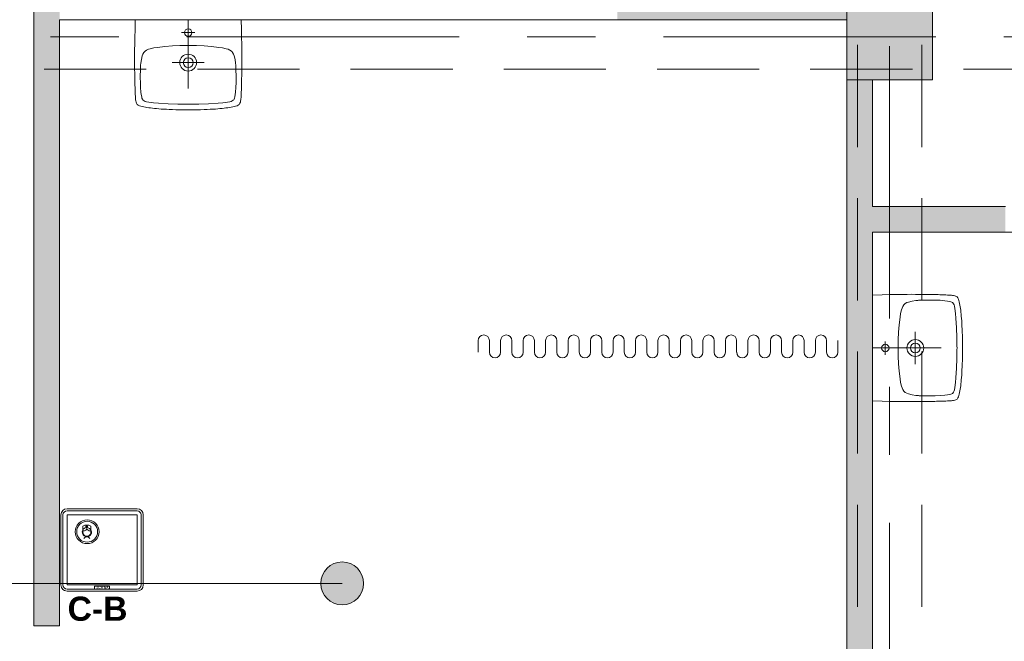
# Model space of a CAD drawing. Header units: centimetres. Extents: x -1737 to 22393, y -8842 to 3838.
# Tile 45 of 167: x -418 to 41, y 607 to 896. Entities that reach past the tile are written whole.
import ezdxf

# ---------------------------------------------------------------- set-up
doc = ezdxf.new("R2010")
doc.units = ezdxf.units.CM
doc.linetypes.add('Oś', pattern=[222.25, 127, -31.75, 31.75, -31.75])
doc.linetypes.add('Ukryte', pattern=[71.438, 47.625, -23.813])
for name, color, linetype, lineweight in [('A-AREA-IDEN', 2, 'Continuous', 13), ('A-DETL-HDLN', 90, 'Ukryte', 9), ('A-DETL-THIN', 151, 'Continuous', 9), ('A-WALL', 113, 'Continuous', 13), ('A-WALL-PATT', 111, 'Continuous', 13), ('P-SANR-FIXT', 6, 'Continuous', 9), ('PRZYW_Elementy_inst_przyw', 7, 'Continuous', 9), ('S-COLS', 52, 'Continuous', 13), ('S-GRID', 1, 'Continuous', 13)]:
    doc.layers.add(name, color=color, linetype=linetype, lineweight=lineweight)
doc.styles.add('adam', font='arialbd.ttf')

# ---------------------------------------------------------------- blocks, each defined once
blk = doc.blocks.new('M_Concrete-Square-Column - 400 x 400mm-1512407-3_piętro I __3_90 m_ - stan projektowany')
at = {"layer": 'S-COLS', "lineweight": 9}
blk.add_hatch(color=253, dxfattribs=at).paths.add_polyline_path([(20, -20), (20, 20), (-20, 20), (-20, -20), (11, -20)], flags=0)
for p, q in [((20, 20), (-20, 20)), ((-20, 20), (-20, -20)), ((20, -20), (20, 20)), ((-20, -20), (20, -20))]:
    blk.add_line(p, q, dxfattribs=at)
blk = doc.blocks.new('Umywalka koło Nova Pro - Pro 50-1205816-3_piętro I __3_90 m_ - stan projektowany')
at = {"layer": 'P-SANR-FIXT'}
for p, q in [((-10.8, 45.84), (-10.24, 46.11)), ((-10.24, 46.11), (-10.8, 45.84)), ((-10.24, 46.11), (-9.61, 46.32)), ((-9.61, 46.32), (-10.24, 46.11)), ((-9.61, 46.32), (-8.94, 46.51)), ((-8.94, 46.51), (-9.61, 46.32)), ((-8.94, 46.51), (-8.25, 46.64)), ((-8.25, 46.64), (-8.94, 46.51)), ((-8.25, 46.64), (-7.5, 46.8)), ((-7.5, 46.8), (-8.25, 46.64)), ((-7.5, 46.8), (-6.73, 46.91)), ((-6.73, 46.91), (-7.5, 46.8)), ((-6.73, 46.91), (-5.93, 47.04)), ((-5.93, 47.04), (-6.73, 46.91)), ((-5.93, 47.04), (-5.1, 47.15)), ((-5.1, 47.15), (-5.93, 47.04)), ((-5.1, 47.15), (-4.2, 47.25)), ((-4.2, 47.25), (-5.1, 47.15)), ((-4.2, 47.25), (-3.27, 47.36)), ((-3.27, 47.36), (-4.2, 47.25)), ((-3.27, 47.36), (-2.28, 47.44)), ((-2.28, 47.44), (-3.27, 47.36)), ((-2.28, 47.44), (-1.24, 47.52)), ((-1.24, 47.52), (-2.28, 47.44)), ((-1.24, 47.52), (-0.15, 47.63)), ((-0.15, 47.63), (-1.24, 47.52)), ((-0.15, 47.63), (1.05, 47.71)), ((1.05, 47.71), (-0.15, 47.63)), ((1.05, 47.71), (2.3, 47.76)), ((2.3, 47.76), (1.05, 47.71)), ((2.3, 47.76), (3.66, 47.84)), ((3.66, 47.84), (2.3, 47.76)), ((3.66, 47.84), (5.12, 47.89)), ((5.12, 47.89), (3.66, 47.84)), ((5.12, 47.89), (6.72, 47.95)), ((6.72, 47.95), (5.12, 47.89)), ((6.72, 47.95), (8.45, 47.97)), ((8.45, 47.97), (6.72, 47.95)), ((8.45, 47.97), (10.4, 48)), ((10.4, 48), (8.45, 47.97)), ((10.4, 48), (14.63, 48)), ((14.63, 48), (10.4, 48)), ((14.63, 48), (16.55, 47.97)), ((16.55, 47.97), (14.63, 48)), ((16.55, 47.97), (18.31, 47.95)), ((18.31, 47.95), (16.55, 47.97)), ((18.31, 47.95), (19.88, 47.89)), ((19.88, 47.89), (18.31, 47.95)), ((19.88, 47.89), (21.34, 47.84)), ((21.34, 47.84), (19.88, 47.89)), ((21.34, 47.84), (22.7, 47.76)), ((22.7, 47.76), (21.34, 47.84)), ((22.7, 47.76), (23.98, 47.71)), ((23.98, 47.71), (22.7, 47.76)), ((23.98, 47.71), (25.15, 47.63)), ((25.15, 47.63), (23.98, 47.71)), ((25.15, 47.63), (26.24, 47.52)), ((26.24, 47.52), (25.15, 47.63)), ((26.24, 47.52), (27.31, 47.44)), ((27.31, 47.44), (26.24, 47.52)), ((27.31, 47.44), (28.29, 47.36)), ((28.29, 47.36), (27.31, 47.44)), ((28.29, 47.36), (29.23, 47.25)), ((29.23, 47.25), (28.29, 47.36)), ((29.23, 47.25), (30.1, 47.15)), ((30.1, 47.15), (29.23, 47.25)), ((30.1, 47.15), (30.93, 47.04)), ((30.93, 47.04), (30.1, 47.15)), ((30.93, 47.04), (31.76, 46.91)), ((31.76, 46.91), (30.93, 47.04)), ((31.76, 46.91), (32.5, 46.8)), ((32.5, 46.8), (31.76, 46.91)), ((32.5, 46.8), (33.25, 46.64)), ((33.25, 46.64), (32.5, 46.8)), ((33.25, 46.64), (33.97, 46.51)), ((33.97, 46.51), (33.25, 46.64)), ((33.97, 46.51), (34.63, 46.32)), ((34.63, 46.32), (33.97, 46.51)), ((34.63, 46.32), (35.24, 46.11)), ((35.24, 46.11), (34.63, 46.32)), ((35.24, 46.11), (35.8, 45.84)), ((35.8, 45.84), (35.24, 46.11)), ((-12.19, 40.94), (-12.16, 41.58)), ((-12.16, 41.58), (-12.14, 42.22)), ((-12.14, 42.22), (-12.08, 42.81)), ((-12.08, 42.81), (-12, 43.37)), ((-12, 43.37), (-11.92, 43.87)), ((-11.92, 43.87), (-11.82, 44.38)), ((-11.82, 44.38), (-11.71, 44.67)), ((-11.6, 44.96), (-11.79, 44.38)), ((-11.71, 44.67), (-11.6, 44.96)), ((-11.6, 44.96), (-11.26, 45.47)), ((-11.26, 45.47), (-11.6, 44.96)), ((-11.26, 45.47), (-10.8, 45.84)), ((-10.8, 45.84), (-11.26, 45.47)), ((-9.39, 40.94), (-9.21, 42.03)), ((-9.21, 42.03), (-9.05, 42.59)), ((-9.05, 42.59), (-8.86, 43.1)), ((-8.86, 43.1), (-8.7, 43.34)), ((-8.7, 43.34), (-8.51, 43.55)), ((-8.51, 43.55), (-8.03, 43.85)), ((-8.03, 43.85), (-7.53, 44.06)), ((-7.53, 44.06), (-6.97, 44.22)), ((-6.97, 44.22), (-5.88, 44.43)), ((-5.88, 44.43), (-3.64, 44.75)), ((-3.64, 44.75), (-1.4, 44.94)), ((-1.4, 44.94), (3.1, 45.18)), ((3.1, 45.18), (7.6, 45.31)), ((7.6, 45.31), (9.86, 45.39)), ((9.86, 45.39), (11.04, 45.42)), ((11.04, 45.42), (11.7, 45.42)), ((11.7, 45.42), (12.5, 45.44)), ((12.5, 45.44), (13.3, 45.42)), ((13.3, 45.42), (13.99, 45.42)), ((13.99, 45.42), (15.14, 45.39)), ((15.14, 45.39), (17.4, 45.31)), ((17.4, 45.31), (21.9, 45.18)), ((21.9, 45.18), (26.4, 44.94)), ((26.4, 44.94), (28.64, 44.75)), ((28.64, 44.75), (30.88, 44.43)), ((30.88, 44.43), (31.97, 44.22)), ((31.97, 44.22), (32.53, 44.06)), ((32.53, 44.06), (33.06, 43.85)), ((33.06, 43.85), (33.54, 43.55)), ((33.54, 43.55), (33.73, 43.34)), ((33.73, 43.34), (33.86, 43.1)), ((33.86, 43.1), (34.07, 42.59)), ((34.07, 42.59), (34.21, 42.03)), ((34.21, 42.03), (34.39, 40.94)), ((35.8, 45.84), (36.28, 45.47)), ((36.28, 45.47), (35.8, 45.84)), ((36.28, 45.47), (36.6, 44.96)), ((36.6, 44.96), (36.28, 45.47)), ((36.6, 44.96), (36.82, 44.38)), ((36.82, 44.38), (36.92, 43.87)), ((36.92, 43.87), (37.03, 43.37)), ((37.03, 43.37), (37.08, 42.81)), ((37.08, 42.81), (37.14, 42.22)), ((37.14, 42.22), (37.16, 41.58)), ((37.16, 41.58), (37.19, 40.94)), ((-12.35, 36.65), (-12.32, 37.43)), ((-12.32, 37.43), (-12.3, 38.17)), ((-12.3, 38.17), (-12.27, 38.89)), ((-12.27, 38.89), (-12.24, 39.61)), ((-12.24, 39.61), (-12.22, 40.28)), ((-12.22, 40.28), (-12.19, 40.94)), ((-9.79, 35.32), (-9.71, 37.56)), ((-9.71, 37.56), (-9.53, 39.82)), ((-9.53, 39.82), (-9.39, 40.94)), ((12.5, 6), (12.5, 38)), ((34.39, 40.94), (34.53, 39.82)), ((34.53, 39.82), (34.71, 37.56)), ((34.71, 37.56), (34.82, 35.32)), ((37.19, 40.94), (37.22, 40.28)), ((37.22, 40.28), (37.24, 39.61)), ((37.24, 39.61), (37.27, 38.89)), ((37.27, 38.89), (37.3, 38.17)), ((37.3, 38.17), (37.32, 37.43)), ((37.32, 37.43), (37.35, 36.65)), ((-12.43, 32.39), (-12.4, 33.3)), ((-12.43, 31.46), (-12.43, 32.39)), ((-12.4, 33.88), (-12.38, 35.06)), ((-12.4, 33.3), (-12.4, 33.88)), ((-12.38, 35.06), (-12.35, 35.88)), ((-12.35, 35.88), (-12.35, 36.65)), ((-9.84, 33.06), (-9.79, 35.32)), ((-9.76, 28.56), (-9.84, 33.06)), ((34.84, 33.06), (34.76, 28.56)), ((34.82, 35.32), (34.84, 33.06)), ((37.35, 36.65), (37.35, 35.88)), ((37.35, 35.88), (37.38, 35.06)), ((37.38, 35.06), (37.4, 33.88)), ((37.4, 33.88), (37.43, 33.3)), ((37.43, 33.3), (37.43, 32.39)), ((37.43, 32.39), (37.46, 31.46)), ((-12.48, 27.81), (-12.46, 29.49)), ((-12.48, 26.13), (-12.48, 27.81)), ((-12.46, 30.5), (-12.43, 31.46)), ((-12.46, 29.49), (-12.46, 30.5)), ((-9.74, 27.87), (-9.76, 28.56)), ((-9.71, 27.55), (-9.74, 27.87)), ((-9.69, 27.15), (-9.71, 27.55)), ((34.71, 27.55), (34.69, 27.15)), ((34.74, 27.87), (34.71, 27.55)), ((34.76, 28.56), (34.74, 27.87)), ((37.46, 31.46), (37.46, 30.5)), ((37.46, 30.5), (37.48, 29.49)), ((37.48, 29.49), (37.48, 27.81)), ((37.48, 27.81), (37.51, 26.13)), ((-12.51, 24.3), (-12.48, 26.13)), ((-12.48, 22.27), (-12.51, 24.3)), ((-9.61, 26.27), (-9.69, 27.15)), ((-9.37, 24.54), (-9.61, 26.27)), ((-8.91, 22.86), (-9.37, 24.54)), ((20.01, 26), (5.01, 26)), ((34.37, 24.54), (33.91, 22.86)), ((34.63, 26.27), (34.37, 24.54)), ((34.69, 27.15), (34.63, 26.27)), ((37.51, 26.13), (37.51, 22.27)), ((-12.48, 19.98), (-12.48, 22.27)), ((-12.45, 17.35), (-12.48, 19.98)), ((-8.62, 22.03), (-8.91, 22.86)), ((-8.19, 21.26), (-8.62, 22.03)), ((-7.93, 20.91), (-8.19, 21.26)), ((-7.61, 20.62), (-7.93, 20.91)), ((-6.89, 20.14), (-7.61, 20.62)), ((-6.09, 19.8), (-6.89, 20.14)), ((-5.24, 19.53), (-6.09, 19.8)), ((-3.53, 19.16), (-5.24, 19.53)), ((-1.83, 18.89), (-3.53, 19.16)), ((1.66, 18.49), (-1.83, 18.89)), ((5.15, 18.2), (1.66, 18.49)), ((23.34, 18.49), (19.88, 18.2)), ((26.83, 18.89), (23.34, 18.49)), ((28.56, 19.16), (26.83, 18.89)), ((30.26, 19.53), (28.56, 19.16)), ((31.09, 19.8), (30.26, 19.53)), ((31.89, 20.14), (31.09, 19.8)), ((32.61, 20.62), (31.89, 20.14)), ((32.93, 20.91), (32.61, 20.62)), ((33.19, 21.26), (32.93, 20.91)), ((33.62, 22.03), (33.19, 21.26)), ((33.91, 22.86), (33.62, 22.03)), ((37.48, 19.98), (37.45, 17.35)), ((37.51, 22.27), (37.48, 19.98)), ((-12.4, 14.28), (-12.45, 17.35)), ((-12.32, 10.58), (-12.4, 14.28)), ((8.64, 18.06), (5.15, 18.2)), ((10.37, 18.01), (8.64, 18.06)), ((14.63, 18.01), (10.37, 18.01)), ((16.36, 18.06), (14.63, 18.01)), ((19.88, 18.2), (16.36, 18.06)), ((37.4, 14.28), (37.32, 10.58)), ((37.45, 17.35), (37.4, 14.28)), ((-12.19, 6), (-12.32, 10.58)), ((15.72, 12.02), (9.46, 12.02)), ((37.32, 10.58), (37.19, 6))]:
    blk.add_line(p, q, dxfattribs=at)
for centre, radius in [((12.51, 26), 3.92), ((12.51, 26), 2.28), ((12.5, 12.02), 1.72)]:
    blk.add_circle(centre, radius, dxfattribs=at)
blk = doc.blocks.new('Ikona')
at = {"layer": 'PRZYW_Elementy_inst_przyw'}
h = blk.add_hatch(color=1, dxfattribs=at)
h.dxf.hatch_style = 1
h.paths.add_polyline_path([(-1065.97, 3801.31), (-1066.17, 3801.31), (-1066.17, 3801.08), (-1065.97, 3801.08)])
h.paths.add_polyline_path([(-1065.97, 3801.08), (-1066.17, 3801.08), (-1066.17, 3800.87), (-1065.97, 3800.87)])
h.paths.add_polyline_path([(-1065.74, 3801.08), (-1065.97, 3801.08), (-1065.97, 3800.87), (-1065.74, 3800.87)])
h.paths.add_polyline_path([(-1066.17, 3801.08), (-1066.41, 3801.08), (-1066.41, 3800.87), (-1066.17, 3800.87)])
h.paths.add_polyline_path([(-1065.97, 3800.87), (-1066.17, 3800.87), (-1066.17, 3800.64), (-1065.97, 3800.64)])
at = {"layer": 'PRZYW_Elementy_inst_przyw', "color": 1}
for p, q in [((-1067.65, 3799.71), (-1067.65, 3801.21)), ((-1064.49, 3799.71), (-1064.49, 3801.21))]:
    blk.add_line(p, q, dxfattribs=at)
for points in [[(-1065.74, 3801.08), (-1065.74, 3800.87), (-1066.41, 3800.87), (-1066.41, 3801.08)], [(-1066.17, 3801.31), (-1065.97, 3801.31), (-1065.97, 3800.64), (-1066.17, 3800.64)]]:
    blk.add_lwpolyline(points, close=True, dxfattribs=at)
for centre, radius, start, end in [((-1066.07, 3798.03), 3.55, 63.5398, 116.4602), ((-1066.07, 3798.74), 1.85, 31.7978, 276.8309), ((-1066.06, 3798.68), 1.6, 156.7793, 23.2207), ((-1066.07, 3795.45), 1.43, 32.8175, 147.1825), ((-1066.07, 3798.72), 1.65, 89.6447, 89.8927), ((-1066.08, 3798.74), 1.86, 277.2029, 31.4258)]:
    blk.add_arc(centre, radius, start, end, dxfattribs=at)
at = {"layer": 'PRZYW_Elementy_inst_przyw', "color": 1, "lineweight": 5}
for centre, start, end in [((-1067.2, 3800.4), 253.1892, 358.3615), ((-1064.92, 3800.4), 181.6385, 286.8108)]:
    blk.add_arc(centre, 1.14, start, end, dxfattribs=at)
blk = doc.blocks.new('UK4-PP')
at = {"layer": 'PRZYW_Elementy_inst_przyw', "color": 0}
for p, q in [((18.41, 20.93), (-14.23, 20.93)), ((-14.23, 19.97), (18.41, 19.97)), ((-17.11, 18.05), (-17.11, -14.59)), ((-16.15, 18.05), (-16.15, -14.59)), ((20.33, 18.05), (20.33, -14.59)), ((21.29, -14.59), (21.29, 18.05)), ((-14.23, -16.51), (18.41, -16.51)), ((-14.23, -17.47), (18.41, -17.47))]:
    blk.add_line(p, q, dxfattribs=at)
for points in [[(-14.23, 18.05), (18.41, 18.05), (18.41, -14.59), (-14.23, -14.59)], [(-1.4, -15.15), (5.58, -15.15), (5.58, -16.51), (-1.4, -16.51)]]:
    blk.add_lwpolyline(points, close=True, dxfattribs=at)
at = {"layer": 'PRZYW_Elementy_inst_przyw', "lineweight": 5}
for radius in [5.55, 4.87]:
    blk.add_circle((-4.87, 10.23), radius, dxfattribs=at)
at = {"layer": 'PRZYW_Elementy_inst_przyw', "color": 0}
for centre, radius, start, end in [((-14.23, 18.05), 2.88, 90, 180), ((-14.23, 18.05), 1.92, 90, 180), ((18.41, 18.05), 2.88, 0, 90), ((18.41, 18.05), 1.92, 0, 90), ((-14.23, -14.59), 2.88, 180, 270), ((-14.23, -14.59), 1.92, 180, 270), ((18.41, -14.59), 2.88, 270, 0), ((18.41, -14.59), 1.92, 270, 0)]:
    blk.add_arc(centre, radius, start, end, dxfattribs=at)
at = {"layer": 'PRZYW_Elementy_inst_przyw', "lineweight": 5, "xscale": 1.155937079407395, "yscale": 1.155937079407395, "zscale": 1.155937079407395}
blk.add_blockref('Ikona', (1227.3, -4381.07), dxfattribs=at)
at = {"layer": 'PRZYW_Elementy_inst_przyw', "color": 0, "insert": (-0.61, -15.26), "char_height": 1.056, "attachment_point": 1}
blk.add_mtext_dynamic_manual_height_columns('SCHIMA', width=11.8192, gutter_width=12.5, heights=[0], dxfattribs=at)

msp = doc.modelspace()

# ---------------------------------------------------------------- hatches: boundary and pattern name
at = {"layer": 'A-AREA-IDEN'}
h = msp.add_hatch(color=256, dxfattribs=at)
edge = h.paths.add_edge_path(flags=0)
edge.add_arc((-267.84, 633.63), 10, 0, 360)
at = {"layer": 'A-WALL-PATT'}
h = msp.add_hatch(color=9, dxfattribs=at)
h.paths.add_polyline_path([(-32.62, 428.33), (-20.62, 428.33), (-20.62, 868.33), (-32.62, 868.33), (-32.62, 513.82)], flags=0)
h.paths.add_polyline_path([(-20.62, 908.33), (-20.62, 909.33), (-32.62, 909.33), (-32.62, 908.33), (-30.62, 908.33)], flags=0)
h = msp.add_hatch(color=9, dxfattribs=at)
h.paths.add_polyline_path([(-411.62, 400.33), (-399.62, 400.33), (-399.62, 502.83), (-411.62, 502.83), (-411.62, 418.33)], flags=0)
h.paths.add_polyline_path([(-411.62, 613.83), (-399.62, 613.83), (-399.62, 908.33), (-411.62, 908.33), (-411.62, 748.67)], flags=0)
for points in [[(-32.62, 896.33), (-32.62, 902.33), (-139.62, 902.33), (-139.62, 896.33), (-92.69, 896.33)], [(-20.62, 797.33), (41.38, 797.33), (41.38, 809.33), (-20.62, 809.33), (-20.62, 803.33)]]:
    msp.add_hatch(color=9, dxfattribs=at).paths.add_polyline_path(points, flags=0)

# ---------------------------------------------------------------- linework, layer by layer
at = {"layer": 'A-AREA-IDEN'}
msp.add_line((-267.84, 633.63), (-768.73, 633.63), dxfattribs=at)
msp.add_circle((-267.84, 633.63), 10, dxfattribs=at)
at = {"layer": 'A-DETL-HDLN'}
for p, q in [((-27.62, 408.33), (-27.62, 2788.33)), ((-27.62, 408.33), (-27.62, 2788.33)), ((2.38, 408.33), (2.38, 2788.33)), ((2.38, 408.33), (2.38, 2788.33)), ((-1192.62, 873.33), (1167.38, 873.33)), ((-1192.62, 873.33), (1167.38, 873.33))]:
    msp.add_line(p, q, dxfattribs=at)
at = {"layer": 'A-DETL-THIN'}
for p, q in [((-204.44, 746.79), (-204.44, 741.33)), ((-199.2, 746.79), (-199.2, 741.33)), ((-193.96, 746.79), (-193.96, 741.33)), ((-188.72, 746.79), (-188.72, 741.33)), ((-183.48, 746.79), (-183.48, 741.33)), ((-178.24, 746.79), (-178.24, 741.33)), ((-173, 746.79), (-173, 741.33)), ((-167.76, 746.79), (-167.76, 741.33)), ((-162.52, 746.79), (-162.52, 741.33)), ((-157.28, 746.79), (-157.28, 741.33)), ((-152.04, 746.79), (-152.04, 741.33)), ((-146.8, 746.79), (-146.8, 741.33)), ((-141.56, 746.79), (-141.56, 741.33)), ((-136.32, 746.79), (-136.32, 741.33)), ((-131.08, 746.79), (-131.08, 741.33)), ((-125.84, 746.79), (-125.84, 741.33)), ((-120.6, 746.79), (-120.6, 741.33)), ((-120.6, 746.79), (-120.6, 741.33)), ((-115.36, 746.79), (-115.36, 741.33)), ((-110.12, 746.79), (-110.12, 741.33)), ((-104.88, 746.79), (-104.88, 741.33)), ((-99.64, 746.79), (-99.64, 741.33)), ((-94.4, 746.79), (-94.4, 741.33)), ((-89.16, 746.79), (-89.16, 741.33)), ((-83.92, 746.79), (-83.92, 741.33)), ((-78.67, 746.79), (-78.67, 741.33)), ((-73.43, 746.79), (-73.43, 741.33)), ((-68.19, 746.79), (-68.19, 741.33)), ((-62.95, 746.79), (-62.95, 741.33)), ((-57.71, 746.79), (-57.71, 741.33)), ((-52.47, 746.79), (-52.47, 741.33)), ((-47.23, 746.79), (-47.23, 741.33)), ((-41.99, 746.79), (-41.99, 741.33)), ((-36.75, 746.79), (-36.75, 741.33))]:
    msp.add_line(p, q, dxfattribs=at)
for centre, start, end in [((-201.82, 746.79), 0, 180), ((-191.34, 746.79), 0, 180), ((-180.86, 746.79), 0, 180), ((-170.38, 746.79), 0, 180), ((-159.9, 746.79), 0, 180), ((-149.42, 746.79), 0, 180), ((-138.94, 746.79), 0, 180), ((-128.46, 746.79), 0, 180), ((-117.98, 746.79), 0, 180), ((-107.5, 746.79), 360, 180), ((-97.02, 746.79), 0, 180), ((-86.54, 746.79), 0, 180), ((-76.05, 746.79), 0, 180), ((-65.57, 746.79), 0, 180), ((-55.09, 746.79), 0, 180), ((-44.61, 746.79), 0, 180), ((-196.58, 741.33), 180, 360), ((-186.1, 741.33), 180, 360), ((-175.62, 741.33), 180, 360), ((-165.14, 741.33), 180, 360), ((-154.66, 741.33), 180, 360), ((-144.18, 741.33), 180, 360), ((-133.7, 741.33), 180, 0), ((-123.22, 741.33), 180, 360), ((-112.74, 741.33), 180, 360), ((-102.26, 741.33), 180, 360), ((-91.78, 741.33), 180, 360), ((-81.29, 741.33), 180, 360), ((-70.81, 741.33), 180, 360), ((-60.33, 741.33), 180, 0), ((-49.85, 741.33), 180, 360), ((-39.37, 741.33), 180, 360)]:
    msp.add_arc(centre, 2.62, start, end, dxfattribs=at)
at = {"layer": 'A-WALL', "lineweight": 9}
for p, q in [((-411.62, 908.33), (-411.62, 613.83)), ((-399.62, 613.83), (-399.62, 896.33)), ((-399.62, 896.33), (-32.62, 896.33)), ((-32.62, 868.33), (-32.62, 428.33)), ((-20.62, 809.33), (-20.62, 868.33)), ((41.38, 809.33), (-20.62, 809.33)), ((-20.62, 428.33), (-20.62, 797.33)), ((-20.62, 797.33), (297.38, 797.33)), ((-411.62, 613.83), (-399.62, 613.83))]:
    msp.add_line(p, q, dxfattribs=at)
at = {"layer": 'S-GRID', "linetype": 'Oś'}
for p, q in [((-12.62, 2884.27), (-12.62, 27.13)), ((1342.46, 888.33), (-1368.76, 888.33))]:
    msp.add_line(p, q, dxfattribs=at)

# ---------------------------------------------------------------- block references
at = {"layer": 'P-SANR-FIXT'}
for p, rotation in [((-327.12, 902.33), 180), ((-26.62, 755.83), 270.0000000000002)]:
    msp.add_blockref('Umywalka koło Nova Pro - Pro 50-1205816-3_piętro I __3_90 m_ - stan projektowany', p, dxfattribs=dict(at, rotation=rotation))
at = {"layer": 'PRZYW_Elementy_inst_przyw'}
ref = msp.add_blockref('UK4-PP', (-381.89, 647.47), dxfattribs=at)
ref.add_attrib('NAZWA', 'C-B', (-395.88, 616.19), dxfattribs={"color": 7, "linetype": 'Continuous', "lineweight": -3, "height": 11.25, "style": 'adam'})
at = {"layer": 'S-COLS', "lineweight": 9}
msp.add_blockref('M_Concrete-Square-Column - 400 x 400mm-1512407-3_piętro I __3_90 m_ - stan projektowany', (-12.62, 888.33), dxfattribs=at)

doc.saveas('drawing.dxf')
